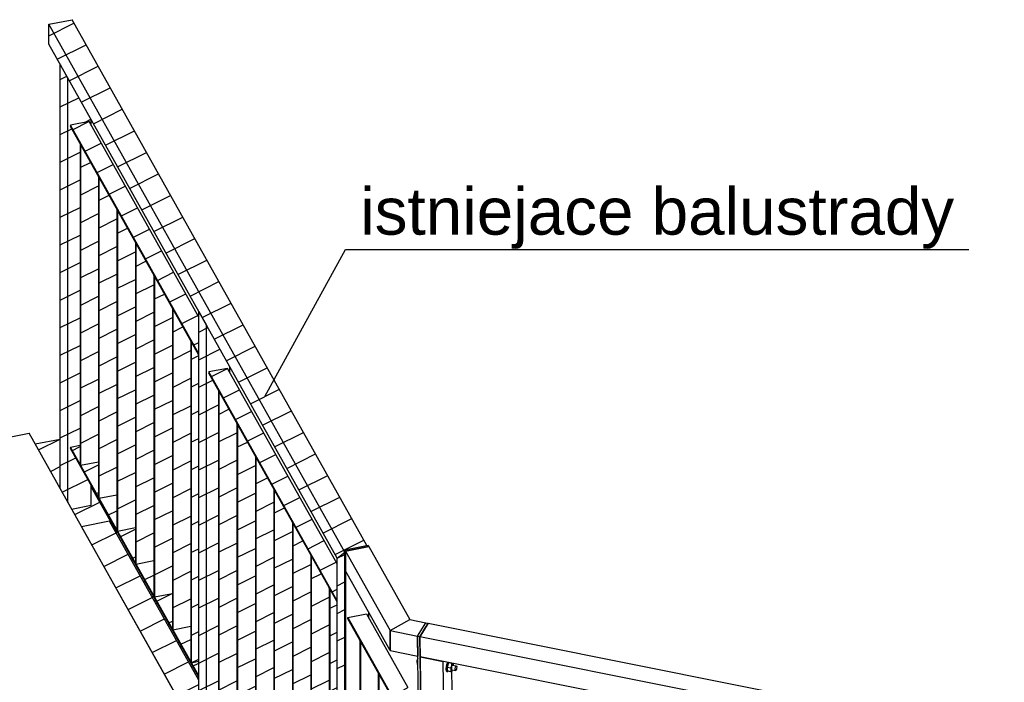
# Model space of a CAD drawing. Header units: millimetres. Extents: x 1838 to 190192, y -28 to 11710.
# Tile 22 of 80: x 47034 to 49038, y 7255 to 8603. Entities that reach past the tile are written whole.
import ezdxf

# ---------------------------------------------------------------- set-up
doc = ezdxf.new("R2010")
doc.units = ezdxf.units.MM
doc.styles.add('Arial', font='ARIAL.TTF', dxfattribs={"height": 0.2})
pattern_1 = [(26.565, (47344.72, 7435.445), (-56.1266, 28.0633), [])]
pattern_2 = [(26.565, (47360.265, 7326.83), (-56.127, 28.063), [])]
pattern_3 = [(26.565, (47676.7, 6715.87), (-56.1266, 28.0633), [])]
pattern_4 = [(26.565, (47680.02, 7507.067), (-56.1266, 28.0633), [])]
pattern_5 = [(26.565, (47434.436, 7985.33), (-56.1266, 28.0633), [])]
pattern_6 = [(26.565, (47116.604, 7749.54), (-56.127, 28.063), [])]

# ---------------------------------------------------------------- blocks, each defined once
blk = doc.blocks.new('Part-20274 - 18971')
at = {"color": 7}
for p, q in [((47860.2, 6539.8), (47848.9, 7306.7)), ((47848.9, 7306.7), (47895.9, 7297.2)), ((47907.2, 6530.4), (47895.9, 7297.2)), ((47914.3, 7225.6), (47913.3, 7293.8)), ((47922.7, 6653.5), (47914.7, 7198.3)), ((47924.6, 6527), (47923.1, 6626.2)), ((47861.7, 6439), (47861.5, 6446.3)), ((47908.7, 6429.6), (47908.6, 6436.9)), ((47926.1, 6426.1), (47926, 6433.4))]:
    blk.add_line(p, q, dxfattribs=at)
blk = doc.blocks.new('Part-22098 - 18971')
h = blk.add_hatch()
h.set_pattern_fill('', color=96, scale=50, style=0, pattern_type=0)
h.set_pattern_definition(pattern_1)
h.paths.add_polyline_path([(47308.1, 7428.3), (47307.1, 7430), (47307.1, 7502.4), (47270.5, 7495.3), (47269.6, 7497), (47269.6, 7569.4), (47232.9, 7562.3), (47232, 7564), (47232, 7636.4), (47195.4, 7629.3), (47191.4, 7636.4), (47194.4, 7631), (47194.4, 7703.4), (47157.8, 7696.3), (47156.8, 7698), (47156.8, 7736.9), (47137.2, 7733), (47137.2, 7730.6), (47398.3, 7265.1), (47398.3, 7297.3), (47383.2, 7294.4)])
h = blk.add_hatch()
h.set_pattern_fill('', color=96, scale=50, style=0, pattern_type=0)
h.set_pattern_definition(pattern_1)
h.paths.add_polyline_path([(47344.7, 7363), (47344.7, 7435.4), (47308.1, 7428.3)])
h = blk.add_hatch()
h.set_pattern_fill('', color=96, scale=50, style=0, pattern_type=0)
h.set_pattern_definition(pattern_1)
h.paths.add_polyline_path([(47382.3, 7296), (47382.3, 7368.5), (47345.7, 7361.4)])
at = {"color": 96}
for p, q in [((47137.2, 7733), (47156.8, 7736.9)), ((47398.3, 7267.5), (47137.2, 7733)), ((47137.2, 7733), (47137.2, 7730.6)), ((47398.3, 7265.1), (47137.2, 7730.6))]:
    blk.add_line(p, q, dxfattribs=at)
blk = doc.blocks.new('Part-54986 - 18971')
h = blk.add_hatch()
h.set_pattern_fill('', color=96, scale=50, style=0, pattern_type=0)
h.set_pattern_definition([(26.565, (47307.14, 7502.43), (-56.1266, 28.0633), [])])
h.paths.add_polyline_path([(47270.5, 7495.3), (47307.1, 7502.4), (47307.1, 8082.9), (47270.5, 8148.2), (47269.6, 8149.9), (47269.6, 7497)])
at = {"color": 96}
for p, q in [((47270.5, 8148.2), (47269.6, 8149.9)), ((47269.6, 8149.9), (47269.6, 7497)), ((47270.5, 8148.2), (47270.5, 7495.3)), ((47270.5, 7495.3), (47269.6, 7497)), ((47270.5, 7495.3), (47307.1, 7502.4))]:
    blk.add_line(p, q, dxfattribs=at)
blk = doc.blocks.new('Part-54989 - 18971')
h = blk.add_hatch()
h.set_pattern_fill('', color=96, scale=50, style=0, pattern_type=0)
h.set_pattern_definition([(26.565, (47194.414, 7703.393), (-56.1266, 28.0633), [])])
h.paths.add_polyline_path([(47157.8, 7696.3), (47194.4, 7703.4), (47194.4, 8283.9), (47157.8, 8349.2), (47156.8, 8350.8), (47156.8, 7698)])
at = {"color": 96}
for p, q in [((47157.8, 8349.2), (47156.8, 8350.8)), ((47156.8, 8350.8), (47156.8, 7698)), ((47157.8, 8349.2), (47157.8, 7696.3)), ((47157.8, 7696.3), (47156.8, 7698)), ((47157.8, 7696.3), (47194.4, 7703.4))]:
    blk.add_line(p, q, dxfattribs=at)
blk = doc.blocks.new('Part-22181 - 18971')
at = {"color": 7}
for p, q in [((47702, 7386.3), (47740, 7393.6)), ((47740, 7393.6), (47823.9, 7244.1)), ((47702, 7383.9), (47702, 7386.3)), ((47702, 7386.3), (47792, 7225.9)), ((47792, 7223.4), (47702, 7383.9)), ((47792, 7225.9), (47823.9, 7244.1)), ((47792, 7225.9), (47792, 7223.4))]:
    blk.add_line(p, q, dxfattribs=at)
blk = doc.blocks.new('Part-19805 - 18971')
h = blk.add_hatch()
h.set_pattern_fill('', color=96, scale=50, style=0, pattern_type=0)
h.set_pattern_definition(pattern_2)
h.paths.add_polyline_path([(47355.4, 7335.6), (47360.3, 7326.8), (47363.3, 7327.4), (47358.4, 7336.2), (47337.6, 7373.3), (47335.4, 7377.2), (47314.6, 7414.3), (47310.9, 7420.8), (47306, 7429.6), (47290.1, 7457.9), (47262.2, 7507.7), (47259.1, 7507.1), (47287.1, 7457.4), (47334.5, 7372.7)])
h = blk.add_hatch()
h.set_pattern_fill('', color=96, scale=50, style=0, pattern_type=0)
h.set_pattern_definition(pattern_2)
h.paths.add_polyline_path([(47359.6, 7336.4), (47364.6, 7327.7), (47359.6, 7336.4), (47338.8, 7373.5)])
at = {"color": 96}
for p, q in [((47259.1, 7507.1), (47262.2, 7507.7)), ((47303, 7429), (47306, 7429.6)), ((47307.9, 7420.2), (47310.9, 7420.8)), ((47334.5, 7372.7), (47337.6, 7373.3)), ((47355.4, 7335.6), (47358.4, 7336.2)), ((47360.3, 7326.8), (47363.3, 7327.4))]:
    blk.add_line(p, q, dxfattribs=at)
blk = doc.blocks.new('Part-19806 - 18971')
h = blk.add_hatch()
h.set_pattern_fill('', color=96, scale=50, style=0, pattern_type=0)
h.set_pattern_definition(pattern_3)
h.paths.add_polyline_path([(47676.7, 6650.1), (47676.7, 6715.9), (47680, 6716.5), (47680, 6756.8), (47461.5, 7146.4), (47461.5, 7137.1), (47414, 7127.8), (47398.3, 7155.8), (47398.3, 7259), (47217, 7582.2), (47160, 7571.2), (47366.5, 7203.2), (47366.5, 7200.1), (47368, 7200.4), (47403.5, 7137.1), (47660.8, 6678.4)])
h = blk.add_hatch()
h.set_pattern_fill('', color=96, scale=50, style=0, pattern_type=0)
h.set_pattern_definition(pattern_3)
h.paths.add_polyline_path([(47753.4, 6616.7), (47758.8, 6616.3), (47758.8, 6616.4), (47743.2, 6644.2), (47743.2, 6634.9), (47753.3, 6616.9)])
h = blk.add_hatch()
h.set_pattern_fill('', color=96, scale=50, style=0, pattern_type=0)
h.set_pattern_definition(pattern_3)
h.paths.add_polyline_path([(47743.4, 6512.4), (47745.6, 6512.2), (47745.5, 6512.3), (47713.5, 6569.4), (47712, 6568.2), (47743.3, 6512.5)])
at = {"color": 96}
for p, q in [((47217, 7582.2), (47160, 7571.2)), ((47398.3, 7259), (47217, 7582.2)), ((47160, 7571.2), (47676.7, 6650.1)), ((47680, 6756.8), (47461.5, 7146.4)), ((47758.8, 6616.4), (47743.2, 6644.2)), ((47753.3, 6616.9), (47758.8, 6616.4)), ((47758.8, 6616.4), (47758.8, 6608.3)), ((47743.3, 6512.5), (47745.5, 6512.3))]:
    blk.add_line(p, q, dxfattribs=at)
blk = doc.blocks.new('Part-22071 - 18971')
at = {"color": 7}
for p, q in [((46355.5, 7626.1), (47053.3, 7761.4)), ((47366.5, 7203.2), (47053.3, 7761.4)), ((46011.1, 7559.4), (46254.5, 7606.6)), ((46020.4, 7350.3), (46226.8, 6982.3)), ((46355.5, 7007.2), (47366.5, 7203.2)), ((47366.5, 7200.1), (47366.5, 7203.2)), ((46226.8, 6982.3), (46254.5, 6987.7))]:
    blk.add_line(p, q, dxfattribs=at)
blk = doc.blocks.new('Part-22091 - 18971')
h = blk.add_hatch()
h.set_pattern_fill('', color=96, scale=50, style=0, pattern_type=0)
h.set_pattern_definition(pattern_4)
h.paths.add_polyline_path([(47695.7, 7519.6), (47680, 7507.1), (47680, 6716.5), (47695.7, 6719.5)])
h = blk.add_hatch()
h.set_pattern_fill('', color=96, scale=50, style=0, pattern_type=0)
h.set_pattern_definition(pattern_4)
h.paths.add_polyline_path([(47743.2, 6634.9), (47743.2, 6690.8), (47714.9, 6685.3)])
at = {"color": 96}
for p, q in [((47680, 7507.1), (47695.7, 7519.6)), ((47695.7, 6719.6), (47695.7, 7519.6)), ((47680, 6716.5), (47680, 7507.1)), ((47743.2, 6634.9), (47743.2, 6690.8))]:
    blk.add_line(p, q, dxfattribs=at)
blk = doc.blocks.new('Part-22092 - 18971')
h = blk.add_hatch()
h.set_pattern_fill('', color=96, scale=50, style=0, pattern_type=0)
h.set_pattern_definition(pattern_5)
h.paths.add_polyline_path([(47414, 7127.8), (47437.7, 7132.5), (47461.5, 7137.1), (47461.5, 7152.5), (47418.9, 7228.4), (47418.9, 7230.8), (47438.5, 7234.6), (47438.5, 7848.6), (47418.9, 7883.7), (47418.9, 7886.1), (47456.9, 7893.5), (47461.5, 7885.3), (47461.5, 7896.7), (47414, 7981.4), (47398.3, 8009.3), (47398.3, 7155.8)])
h = blk.add_hatch()
h.set_pattern_fill('', color=96, scale=50, style=0, pattern_type=0)
h.set_pattern_definition(pattern_5)
h.paths.add_polyline_path([(47461.5, 7937.2), (47434.4, 7985.3), (47418.8, 8013.2), (47434.4, 7985.3)])
at = {"color": 96}
for p, q in [((47398.3, 7155.8), (47398.3, 8009.3)), ((47398.3, 8009.3), (47414, 7981.4)), ((47414, 7127.8), (47414, 7981.4)), ((47461.5, 7885.3), (47461.5, 7896.7)), ((47398.3, 7155.8), (47414, 7127.8)), ((47414, 7127.8), (47461.5, 7137.1)), ((47461.5, 7137.1), (47461.5, 7152.5))]:
    blk.add_line(p, q, dxfattribs=at)
blk = doc.blocks.new('Part-22096 - 18971')
h = blk.add_hatch()
h.set_pattern_fill('', color=96, scale=50, style=0, pattern_type=0)
h.set_pattern_definition([(26.565, (47695.68, 7524.47), (-56.1266, 28.0633), [])])
h.paths.add_polyline_path([(47695.7, 7519.6), (47695.7, 7524.5), (47740.7, 7533.2), (47140.6, 8603), (47093.1, 8593.8), (47093.1, 8553.3), (47680, 7507.1)])
at = {"color": 96}
for p, q in [((47093.1, 8593.8), (47140.6, 8603)), ((47740.7, 7533.2), (47140.6, 8603)), ((47695.7, 7519.6), (47093.1, 8593.8)), ((47093.1, 8553.3), (47093.1, 8593.8)), ((47680, 7507.1), (47093.1, 8553.3)), ((47680, 7507.1), (47695.7, 7519.6))]:
    blk.add_line(p, q, dxfattribs=at)
blk = doc.blocks.new('Part-22106 - 18971')
h = blk.add_hatch()
h.set_pattern_fill('', color=96, scale=50, style=0, pattern_type=0)
h.set_pattern_definition([(26.565, (47680.02, 6795.087), (-56.1266, 28.0633), [])])
h.paths.add_polyline_path([(47664.9, 6792.2), (47680, 6795.1), (47680, 7418.2), (47664.9, 7445), (47664, 7446.7), (47664, 6793.8)])
at = {"color": 96}
for p, q in [((47664.9, 7445), (47664, 7446.7)), ((47664, 7446.7), (47664, 6793.8)), ((47664.9, 7445), (47664.9, 6792.2)), ((47664.9, 6792.2), (47664, 6793.8)), ((47664.9, 6792.2), (47680, 6795.1))]:
    blk.add_line(p, q, dxfattribs=at)
blk = doc.blocks.new('Part-22107 - 18971')
h = blk.add_hatch()
h.set_pattern_fill('', color=96, scale=50, style=0, pattern_type=0)
h.set_pattern_definition([(26.565, (47664.003, 6866.25), (-56.1266, 28.0633), [])])
h.paths.add_polyline_path([(47627.4, 6859.2), (47664, 6866.3), (47664, 7446.7), (47627.4, 7512), (47626.4, 7513.7), (47626.4, 6860.8)])
at = {"color": 96}
for p, q in [((47627.4, 7512), (47626.4, 7513.7)), ((47626.4, 7513.7), (47626.4, 6860.8)), ((47627.4, 7512), (47627.4, 6859.2)), ((47627.4, 6859.2), (47626.4, 6860.8)), ((47627.4, 6859.2), (47664, 6866.3))]:
    blk.add_line(p, q, dxfattribs=at)
blk = doc.blocks.new('Part-22108 - 18971')
h = blk.add_hatch()
h.set_pattern_fill('', color=96, scale=50, style=0, pattern_type=0)
h.set_pattern_definition([(26.565, (47626.427, 6933.24), (-56.1266, 28.0633), [])])
h.paths.add_polyline_path([(47589.8, 6926.1), (47626.4, 6933.2), (47626.4, 7513.7), (47589.8, 7579), (47588.9, 7580.7), (47588.9, 6927.8)])
at = {"color": 96}
for p, q in [((47589.8, 7579), (47588.9, 7580.7)), ((47588.9, 7580.7), (47588.9, 6927.8)), ((47589.8, 7579), (47589.8, 6926.1)), ((47589.8, 6926.1), (47626.4, 6933.2)), ((47589.8, 6926.1), (47588.9, 6927.8))]:
    blk.add_line(p, q, dxfattribs=at)
blk = doc.blocks.new('Part-22109 - 18971')
h = blk.add_hatch()
h.set_pattern_fill('', color=96, scale=50, style=0, pattern_type=0)
h.set_pattern_definition([(26.565, (47588.85, 7000.225), (-56.1266, 28.0633), [])])
h.paths.add_polyline_path([(47552.2, 6993.1), (47588.9, 7000.2), (47588.9, 7580.7), (47552.2, 7646), (47551.3, 7647.7), (47551.3, 6994.8)])
at = {"color": 96}
for p, q in [((47552.2, 7646), (47551.3, 7647.7)), ((47551.3, 7647.7), (47551.3, 6994.8)), ((47552.2, 7646), (47552.2, 6993.1)), ((47552.2, 6993.1), (47551.3, 6994.8)), ((47552.2, 6993.1), (47588.9, 7000.2))]:
    blk.add_line(p, q, dxfattribs=at)
blk = doc.blocks.new('Part-22110 - 18971')
h = blk.add_hatch()
h.set_pattern_fill('', color=96, scale=50, style=0, pattern_type=0)
h.set_pattern_definition([(26.565, (47513.7, 7714.664), (-56.1266, 28.0633), [])])
h.paths.add_polyline_path([(47514.6, 7713), (47513.7, 7714.7), (47513.7, 7061.8), (47514.6, 7060.1), (47551.3, 7067.2), (47551.3, 7647.7)])
at = {"color": 96}
for p, q in [((47514.6, 7713), (47513.7, 7714.7)), ((47513.7, 7714.7), (47513.7, 7061.8)), ((47514.6, 7713), (47514.6, 7060.1)), ((47514.6, 7060.1), (47513.7, 7061.8)), ((47514.6, 7060.1), (47551.3, 7067.2))]:
    blk.add_line(p, q, dxfattribs=at)
blk = doc.blocks.new('Part-22111 - 18971')
h = blk.add_hatch()
h.set_pattern_fill('', color=96, scale=50, style=0, pattern_type=0)
h.set_pattern_definition([(26.565, (47513.7, 7134.2), (-56.1266, 28.0633), [])])
h.paths.add_polyline_path([(47477.1, 7127.1), (47513.7, 7134.2), (47513.7, 7714.7), (47477.1, 7780), (47476.1, 7781.7), (47476.1, 7128.8)])
at = {"color": 96}
for p, q in [((47477.1, 7780), (47476.1, 7781.7)), ((47476.1, 7781.7), (47476.1, 7128.8)), ((47477.1, 7780), (47477.1, 7127.1)), ((47477.1, 7127.1), (47513.7, 7134.2)), ((47477.1, 7127.1), (47476.1, 7128.8))]:
    blk.add_line(p, q, dxfattribs=at)
blk = doc.blocks.new('Part-22112 - 18971')
h = blk.add_hatch()
h.set_pattern_fill('', color=96, scale=50, style=0, pattern_type=0)
h.set_pattern_definition([(26.565, (47476.123, 7201.187), (-56.1266, 28.0633), [])])
h.paths.add_polyline_path([(47439.5, 7194.1), (47476.1, 7201.2), (47476.1, 7781.7), (47439.5, 7847), (47438.5, 7848.6), (47438.5, 7195.8)])
at = {"color": 96}
for p, q in [((47439.5, 7847), (47438.5, 7848.6)), ((47438.5, 7848.6), (47438.5, 7195.8)), ((47439.5, 7847), (47439.5, 7194.1)), ((47439.5, 7194.1), (47438.5, 7195.8)), ((47439.5, 7194.1), (47476.1, 7201.2))]:
    blk.add_line(p, q, dxfattribs=at)
blk = doc.blocks.new('Part-22113 - 18971')
h = blk.add_hatch()
h.set_pattern_fill('', color=96, scale=50, style=0, pattern_type=0)
h.set_pattern_definition([(26.565, (47383.233, 7294.37), (-56.1266, 28.0633), [])])
h.paths.add_polyline_path([(47382.3, 7296), (47383.2, 7294.4), (47398.3, 7297.3), (47398.3, 7920.4), (47383.2, 7947.2), (47382.3, 7948.9)])
at = {"color": 96}
for p, q in [((47383.2, 7947.2), (47382.3, 7948.9)), ((47382.3, 7948.9), (47382.3, 7296)), ((47383.2, 7947.2), (47383.2, 7294.4)), ((47383.2, 7294.4), (47382.3, 7296)), ((47383.2, 7294.4), (47398.3, 7297.3))]:
    blk.add_line(p, q, dxfattribs=at)
blk = doc.blocks.new('Part-22114 - 18971')
h = blk.add_hatch()
h.set_pattern_fill('', color=96, scale=50, style=0, pattern_type=0)
h.set_pattern_definition([(26.565, (47382.293, 7368.46), (-56.1266, 28.0633), [])])
h.paths.add_polyline_path([(47345.7, 7361.4), (47382.3, 7368.5), (47382.3, 7948.9), (47345.7, 8014.2), (47344.7, 8015.9), (47344.7, 7363)])
at = {"color": 96}
for p, q in [((47345.7, 8014.2), (47344.7, 8015.9)), ((47344.7, 8015.9), (47344.7, 7363)), ((47345.7, 8014.2), (47345.7, 7361.4)), ((47345.7, 7361.4), (47344.7, 7363)), ((47345.7, 7361.4), (47382.3, 7368.5))]:
    blk.add_line(p, q, dxfattribs=at)
blk = doc.blocks.new('Part-22150 - 18971')
h = blk.add_hatch()
h.set_pattern_fill('', color=96, scale=50, style=0, pattern_type=0)
h.set_pattern_definition([(26.565, (47456.863, 7893.497), (-56.1266, 28.0633), [])])
h.paths.add_polyline_path([(47680, 7495.7), (47456.9, 7893.5), (47418.9, 7886.1), (47418.9, 7883.7), (47552.2, 7646), (47664.9, 7445), (47680, 7418.2)])
at = {"color": 96}
for p, q in [((47456.9, 7893.5), (47418.9, 7886.1)), ((47680, 7420.6), (47418.9, 7886.1)), ((47418.9, 7886.1), (47418.9, 7883.7)), ((47680, 7418.2), (47418.9, 7883.7)), ((47680, 7495.7), (47456.9, 7893.5))]:
    blk.add_line(p, q, dxfattribs=at)
blk = doc.blocks.new('Part-22151 - 18971')
h = blk.add_hatch()
h.set_pattern_fill('', color=96, scale=50, style=0, pattern_type=0)
h.set_pattern_definition([(26.565, (47175.154, 8395.704), (-56.1266, 28.0633), [])])
h.paths.add_polyline_path([(47398.3, 7997.9), (47175.2, 8395.7), (47137.2, 8388.3), (47137.2, 8385.9), (47157.8, 8349.2), (47308.1, 8081.2), (47345.7, 8014.2), (47398.3, 7920.4)])
at = {"color": 96}
for p, q in [((47175.2, 8395.7), (47137.2, 8388.3)), ((47398.3, 7997.9), (47175.2, 8395.7)), ((47398.3, 7922.8), (47137.2, 8388.3)), ((47137.2, 8388.3), (47137.2, 8385.9)), ((47398.3, 7920.4), (47137.2, 8385.9))]:
    blk.add_line(p, q, dxfattribs=at)
blk = doc.blocks.new('Part-22172 - 18971')
at = {"color": 7}
for p, q in [((47695.7, 7524.5), (47743.2, 7533.7)), ((47695.7, 6719.6), (47695.7, 7524.5)), ((47695.7, 7524.5), (47697.2, 7521.7)), ((47744.7, 7530.9), (47697.2, 7521.7)), ((47697.2, 7521.7), (47697.2, 6716.8)), ((47743.2, 7533.7), (47744.7, 7530.9)), ((47744.7, 7385.2), (47744.7, 7396.6)), ((47744.7, 6691.1), (47744.7, 6737.7)), ((47714.9, 6685.3), (47744.7, 6691.1))]:
    blk.add_line(p, q, dxfattribs=at)
blk = doc.blocks.new('Part-22175 - 18971')
at = {"color": 7}
for p, q in [((47843.6, 7348.2), (47860.5, 7375.8)), ((47865.2, 7374.9), (47848.3, 7347.2)), ((47860.5, 7375.8), (47865.2, 7374.9)), ((47848.3, 7347.2), (47843.6, 7348.2)), ((47854.6, 6596.7), (47843.6, 7348.2)), ((47848.3, 7347.2), (47859.3, 6595.8)), ((47859.3, 6595.8), (47854.6, 6596.7))]:
    blk.add_line(p, q, dxfattribs=at)
blk = doc.blocks.new('Bolt-22177 - 18971')
at = {"color": 7}
for p, q in [((47844.2, 7303.4), (47842.5, 7298)), ((47842.5, 7298), (47844.3, 7297.7)), ((47842.5, 7298), (47842.6, 7291)), ((47904.6, 7294.8), (47902.9, 7291)), ((47906.5, 7294.3), (47903.7, 7285.6)), ((47904.6, 7294.8), (47905.2, 7295.4)), ((47904.8, 7290.6), (47906.5, 7294.5)), ((47906.5, 7294.5), (47907, 7295)), ((47906.5, 7294.3), (47908.3, 7294.8)), ((47914, 7292.8), (47906.5, 7294.3)), ((47842.6, 7291), (47844.4, 7290.6)), ((47901.7, 7286), (47901.3, 7281.2)), ((47901.3, 7281.2), (47901.9, 7277.9)), ((47902.9, 7291), (47901.7, 7286)), ((47901.9, 7277.9), (47903.1, 7276.9)), ((47903.1, 7276.9), (47905, 7276.6)), ((47903.2, 7280.8), (47903.6, 7285.6)), ((47903.7, 7277.5), (47903.2, 7280.8)), ((47903.6, 7285.6), (47904.8, 7290.6)), ((47903.7, 7285.6), (47911.2, 7284.1)), ((47903.7, 7285.6), (47903.8, 7277.7)), ((47905, 7276.6), (47903.7, 7277.5)), ((47911.3, 7276.2), (47903.8, 7277.7)), ((47905.7, 7277.3), (47905, 7276.6)), ((47914, 7292.8), (47911.2, 7284.1)), ((47911.2, 7284.1), (47911.3, 7276.2)), ((47914.3, 7276.9), (47911.3, 7276.2)), ((47913.3, 7279.9), (47920.9, 7278.4)), ((47915.8, 7293.2), (47914, 7292.8)), ((47914.3, 7276.9), (47915.1, 7279.6)), ((47914.9, 7289.7), (47922.5, 7288.2)), ((47917, 7289.3), (47917, 7293)), ((47920, 7280.6), (47920.2, 7283)), ((47920.2, 7278.9), (47920, 7280.6)), ((47920.2, 7283), (47920.8, 7285.5)), ((47920.9, 7278.4), (47920.2, 7278.9)), ((47920.8, 7285.5), (47921.6, 7287.4)), ((47921.7, 7279.3), (47920.9, 7278.4)), ((47921.6, 7287.4), (47922.5, 7288.2)), ((47922.6, 7281.2), (47921.7, 7279.3)), ((47922.5, 7288.2), (47923.1, 7287.8)), ((47923.2, 7283.7), (47922.6, 7281.2)), ((47923.1, 7287.8), (47923.4, 7286.1)), ((47923.4, 7286.1), (47923.2, 7283.7))]:
    blk.add_line(p, q, dxfattribs=at)
blk = doc.blocks.new('Part-22178 - 18971')
at = {"color": 7}
for p, q in [((47697.2, 7521.7), (47744.7, 7530.9)), ((47697.2, 7481.2), (47697.2, 7521.7)), ((47697.2, 7521.7), (47788, 7359.9)), ((47744.7, 7530.9), (47827.8, 7382.7)), ((47788, 7319.5), (47697.2, 7481.2)), ((47788, 7359.9), (47827.8, 7382.7)), ((47788, 7359.9), (47788, 7319.5))]:
    blk.add_line(p, q, dxfattribs=at)
blk = doc.blocks.new('Part-22179 - 18971')
at = {"color": 7}
for p, q in [((47788, 7359.9), (47827.8, 7382.7)), ((47827.8, 7382.7), (47860.5, 7375.8)), ((47843.6, 7348.2), (47860.5, 7375.8)), ((47788, 7319.5), (47788, 7359.9)), ((47788, 7359.9), (47843.6, 7348.2)), ((47843.6, 7348.2), (47844.2, 7307.6)), ((47788, 7319.5), (47844.2, 7307.6))]:
    blk.add_line(p, q, dxfattribs=at)
blk = doc.blocks.new('Part-23150 - 18971')
at = {"color": 7}
for p, q in [((47727.5, 7338.5), (47726.5, 7340.1)), ((47726.5, 7340.1), (47726.5, 6772.6)), ((47727.5, 7338.5), (47727.5, 6770.9)), ((47727.5, 6770.9), (47726.5, 6772.6)), ((47727.5, 6770.9), (47764.1, 6778))]:
    blk.add_line(p, q, dxfattribs=at)
blk = doc.blocks.new('Part-22801 - 18971')
at = {"color": 7}
for p, q in [((47848.3, 7347.2), (47865.2, 7374.9)), ((47865.2, 7374.9), (51530.3, 6641)), ((51513.4, 6613.4), (47848.3, 7347.2)), ((47848.9, 7306.7), (47848.3, 7347.2)), ((51514, 6572.8), (47848.9, 7306.7))]:
    blk.add_line(p, q, dxfattribs=at)
blk = doc.blocks.new('Part-23149 - 18971')
at = {"color": 7}
for p, q in [((47765, 7271.5), (47764.1, 7273.1)), ((47764.1, 6705.6), (47764.1, 7273.1)), ((47765, 7271.5), (47765, 6703.9)), ((47803, 6711.3), (47803, 7221.1)), ((47765, 6703.9), (47764.1, 6705.6)), ((47765, 6703.9), (47803, 6711.3))]:
    blk.add_line(p, q, dxfattribs=at)
blk = doc.blocks.new('Part-54564 - 18971')
h = blk.add_hatch()
h.set_pattern_fill('', color=96, scale=50, style=0, pattern_type=0)
h.set_pattern_definition(pattern_6)
h.paths.add_polyline_path([(47116.6, 7648.6), (47116.6, 7749.5), (47065.5, 7739.6)])
h = blk.add_hatch()
h.set_pattern_fill('', color=96, scale=50, style=0, pattern_type=0)
h.set_pattern_definition(pattern_6)
h.paths.add_polyline_path([(47179.7, 7652.5), (47179.7, 7615), (47139.8, 7607.2), (47160, 7571.2), (47217, 7582.2), (47229.3, 7560.3), (47231.3, 7556.8), (47231.3, 7560.7)])
at = {"color": 96}
for p, q in [((47065.5, 7739.6), (47116.6, 7749.5)), ((47231.3, 7560.7), (47179.7, 7652.5)), ((47231.3, 7560.7), (47229.3, 7560.3)), ((47231.3, 7556.8), (47231.3, 7560.7))]:
    blk.add_line(p, q, dxfattribs=at)
blk = doc.blocks.new('Part-54983 - 18971')
h = blk.add_hatch()
h.set_pattern_fill('', color=96, scale=50, style=0, pattern_type=0)
h.set_pattern_definition([(26.565, (47179.746, 7614.99), (-56.1266, 28.0633), [])])
h.paths.add_polyline_path([(47139.8, 7607.2), (47179.7, 7615), (47179.7, 7654.7), (47137.2, 7730.6), (47137.2, 7733), (47156.8, 7736.9), (47156.8, 8350.8), (47137.2, 8385.9), (47137.2, 8388.3), (47175.2, 8395.7), (47179.7, 8387.5), (47179.7, 8398.9), (47132.3, 8483.6), (47116.6, 8511.5), (47116.6, 7648.6), (47132.3, 7620.7)])
at = {"color": 96}
for p, q in [((47116.6, 7648.6), (47116.6, 8511.5)), ((47116.6, 8511.5), (47132.3, 8483.6)), ((47132.3, 7620.7), (47132.3, 8483.6)), ((47179.7, 8387.5), (47179.7, 8398.9)), ((47179.7, 7615), (47179.7, 7654.7)), ((47139.8, 7607.2), (47179.7, 7615))]:
    blk.add_line(p, q, dxfattribs=at)
blk = doc.blocks.new('Part-54985 - 18971')
h = blk.add_hatch()
h.set_pattern_fill('', color=96, scale=50, style=0, pattern_type=0)
h.set_pattern_definition(pattern_1)
h.paths.add_polyline_path([(47308.1, 7428.3), (47344.7, 7435.4), (47344.7, 8015.9), (47308.1, 8081.2), (47307.1, 8082.9), (47307.1, 7430)])
at = {"color": 96}
for p, q in [((47308.1, 8081.2), (47307.1, 8082.9)), ((47307.1, 8082.9), (47307.1, 7430)), ((47308.1, 8081.2), (47308.1, 7428.3)), ((47308.1, 7428.3), (47344.7, 7435.4)), ((47308.1, 7428.3), (47307.1, 7430))]:
    blk.add_line(p, q, dxfattribs=at)
blk = doc.blocks.new('Part-54987 - 18971')
h = blk.add_hatch()
h.set_pattern_fill('', color=96, scale=50, style=0, pattern_type=0)
h.set_pattern_definition([(26.565, (47269.566, 7569.42), (-56.1266, 28.0633), [])])
h.paths.add_polyline_path([(47232.9, 7562.3), (47269.6, 7569.4), (47269.6, 8149.9), (47232.9, 8215.2), (47232, 8216.9), (47232, 7564)])
at = {"color": 96}
for p, q in [((47232.9, 8215.2), (47232, 8216.9)), ((47232, 8216.9), (47232, 7564)), ((47232.9, 8215.2), (47232.9, 7562.3)), ((47232.9, 7562.3), (47232, 7564)), ((47232.9, 7562.3), (47269.6, 7569.4))]:
    blk.add_line(p, q, dxfattribs=at)
blk = doc.blocks.new('Part-54988 - 18971')
h = blk.add_hatch()
h.set_pattern_fill('', color=96, scale=50, style=0, pattern_type=0)
h.set_pattern_definition([(26.565, (47231.99, 7636.406), (-56.1266, 28.0633), [])])
h.paths.add_polyline_path([(47195.4, 7629.3), (47232, 7636.4), (47232, 8216.9), (47195.4, 8282.2), (47194.4, 8283.9), (47194.4, 7631)])
at = {"color": 96}
for p, q in [((47195.4, 8282.2), (47194.4, 8283.9)), ((47194.4, 8283.9), (47194.4, 7631)), ((47195.4, 8282.2), (47195.4, 7629.3)), ((47195.4, 7629.3), (47232, 7636.4)), ((47195.4, 7629.3), (47194.4, 7631))]:
    blk.add_line(p, q, dxfattribs=at)
blk = doc.blocks.new('Text-83881 - 18971')
at = {"color": 136}
for p, q in [((47533.2, 7836), (47696.8, 8135.5)), ((47696.8, 8135.5), (48965.2, 8135.5))]:
    blk.add_line(p, q, dxfattribs=at)
at = {"color": 30, "style": 'Arial'}
blk.add_text('istniejace balustrady', height=95.508, dxfattribs=at).set_placement((47726.8, 8165.5))

msp = doc.modelspace()

# ---------------------------------------------------------------- block references
for name in ['Part-22096 - 18971', 'Part-54983 - 18971', 'Part-22151 - 18971', 'Part-54989 - 18971', 'Part-54988 - 18971', 'Text-83881 - 18971', 'Part-54987 - 18971', 'Part-54986 - 18971', 'Part-54985 - 18971', 'Part-22114 - 18971', 'Part-22092 - 18971', 'Part-22113 - 18971', 'Part-22150 - 18971', 'Part-22112 - 18971', 'Part-22111 - 18971', 'Part-22071 - 18971', 'Part-54564 - 18971', 'Part-22098 - 18971', 'Part-22110 - 18971', 'Part-22109 - 18971', 'Part-19806 - 18971', 'Part-22108 - 18971', 'Part-22107 - 18971', 'Part-22091 - 18971', 'Part-22172 - 18971', 'Part-22178 - 18971', 'Part-19805 - 18971', 'Part-22106 - 18971', 'Part-22181 - 18971', 'Part-22179 - 18971', 'Part-22175 - 18971', 'Part-22801 - 18971', 'Part-23150 - 18971', 'Bolt-22177 - 18971', 'Part-20274 - 18971', 'Part-23149 - 18971']:
    msp.add_blockref(name, (0, 0))

doc.saveas('drawing.dxf')
